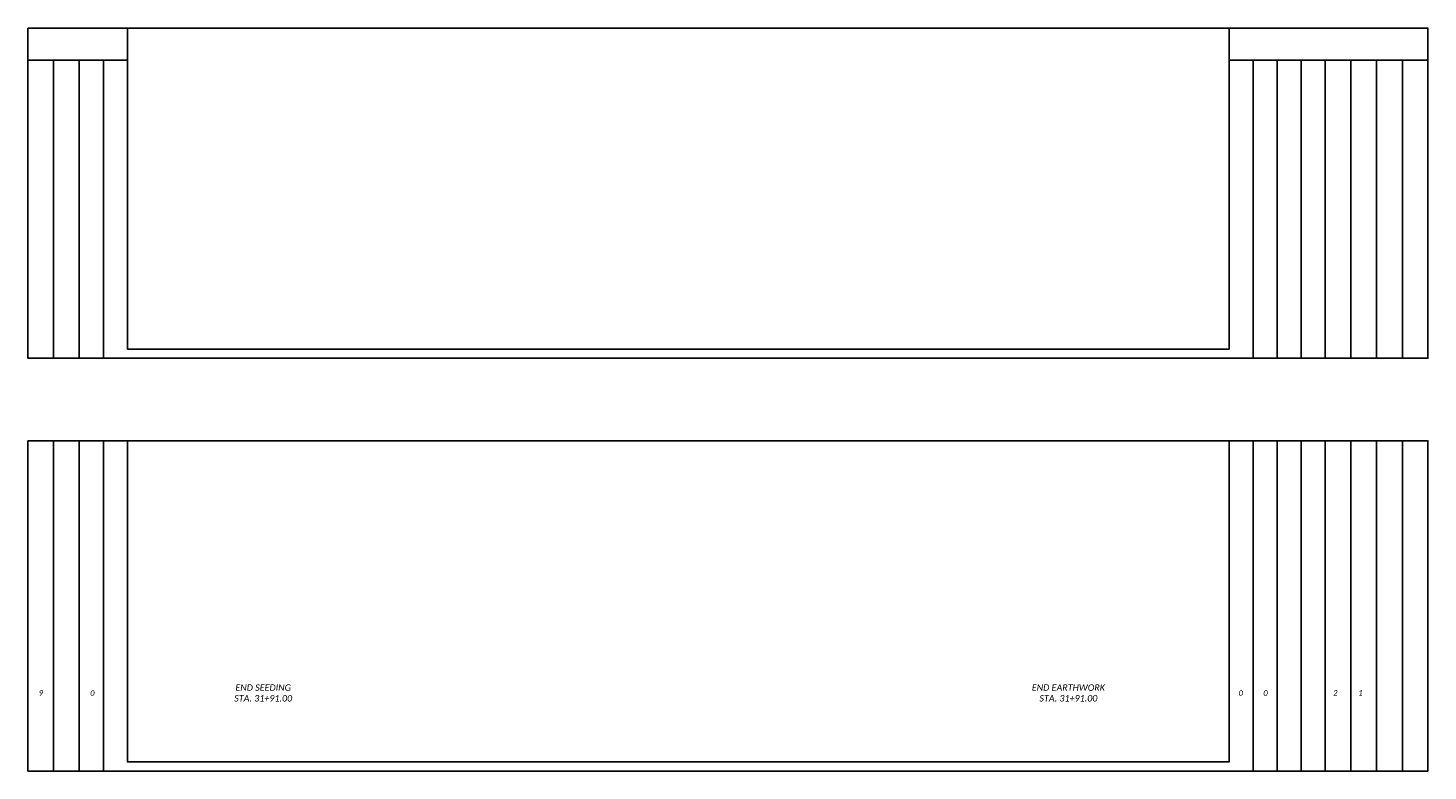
# Model space of a CAD drawing. Header units: feet. Extents: x 2243761 to 2244854, y 595217 to 595895.
# Tile 36 of 36: x 2244702 to 2244854, y 595679 to 595760. Entities that reach past the tile are written whole.
import ezdxf
from ezdxf.enums import TextEntityAlignment as Align

# ---------------------------------------------------------------- set-up
doc = ezdxf.new("R2010")
doc.units = ezdxf.units.FT
doc.header["$MEASUREMENT"] = 0
doc.layers.add('SC_Scratch1', color=7, linetype='Continuous', plot=False)
for name, color, linetype in [('TX_P_5', 7, 'Continuous'), ('XS_P_Annotation', 7, 'Continuous'), ('XS_P_QTYS', 9, 'Continuous')]:
    doc.layers.add(name, color=color, linetype=linetype)
doc.styles.add('L100', font='cceo.shx', dxfattribs={"height": 2})
doc.styles.add('L120', font='romans.shx', dxfattribs={"width": 0.8, "oblique": 10, "height": 0.12})
doc.styles.add('P_Slanted_Normal', font='calibrii.ttf', dxfattribs={"height": 0.14})

# ---------------------------------------------------------------- blocks, each defined once
blk = doc.blocks.new('A$C550771D2')
at = {"layer": 'SC_Scratch1', "color": 2}
for points in [[(0, 36), (152.5, 36), (152.5, 0), (0, 0)], [(10.83, 36), (130.83, 36), (130.83, 1), (10.83, 1)]]:
    blk.add_lwpolyline(points, close=True, dxfattribs=at)
for points in [[(2.79, 36), (2.79, 0)], [(5.59, 36), (5.59, 0)], [(8.21, 36), (8.21, 0)], [(133.45, 36), (133.45, 0)], [(136.07, 36), (136.07, 0)], [(138.69, 36), (138.69, 0)], [(141.31, 36), (141.31, 0)], [(144.11, 36), (144.11, 0)], [(146.91, 36), (146.91, 0)], [(149.71, 36), (149.71, 0)]]:
    blk.add_lwpolyline(points, dxfattribs=at)
blk = doc.blocks.new('A$C10830057')
at = {"layer": 'SC_Scratch1', "color": 1}
for points in [[(0, 36), (152.5, 36), (152.5, 0), (0, 0)], [(10.83, 36), (130.83, 36), (130.83, 1), (10.83, 1)]]:
    blk.add_lwpolyline(points, close=True, dxfattribs=at)
for points in [[(10.83, 32.5), (0, 32.5)], [(2.79, 32.5), (2.79, 0)], [(5.59, 32.5), (5.59, 0)], [(8.21, 32.5), (8.21, 0)], [(130.83, 32.5), (152.5, 32.5)], [(133.45, 32.5), (133.45, 0)], [(136.07, 32.5), (136.07, 0)], [(138.69, 32.5), (138.69, 0)], [(141.31, 32.5), (141.31, 0)], [(144.11, 32.5), (144.11, 0)], [(146.91, 32.5), (146.91, 0)], [(149.71, 32.5), (149.71, 0)]]:
    blk.add_lwpolyline(points, dxfattribs=at)
blk = doc.blocks.new('XSDATA')
at = {"layer": 'XS_P_Annotation', "style": 'L120', "width": 0.9}
for tag, p in [('S.A.', (-68.96, 15)), ('V.CUT', (74.79, 15)), ('V.FILL', (77.71, 15)), ('E.W.', (-71.88, 2.5)), ('A.CUT', (68.96, 2.5)), ('A.FILL', (71.88, 2.5))]:
    blk.add_attdef(tag, text='', height=0.6, dxfattribs=at).set_placement(p, align=Align.MIDDLE_CENTER)
at = {"layer": 'XS_P_Annotation', "style": 'L120'}
blk.add_attdef('P.G.', text='', height=0.6, dxfattribs=at).set_placement((0.03, -1.17), align=Align.MIDDLE_CENTER)
at = {"layer": 'XS_P_Annotation', "color": 1, "style": 'L100', "oblique": 7}
blk.add_attdef('E.G.', text='', height=0.5, dxfattribs=at).set_placement((0.03, -3.83), align=Align.MIDDLE_CENTER)

msp = doc.modelspace()

# ---------------------------------------------------------------- block references
at = {"layer": 'SC_Scratch1', "color": 1}
msp.add_blockref('A$C10830057', (2244701.53, 595723.99), dxfattribs=at)
at = {"layer": 'SC_Scratch1', "color": 2}
msp.add_blockref('A$C550771D2', (2244701.53, 595678.99), dxfattribs=at)
at = {"layer": 'XS_P_Annotation'}
ref = msp.add_blockref('XSDATA', (2244777.37, 595685.31), dxfattribs=at)
ref.add_attrib('A.CUT', '2', dxfattribs={"layer": 'XS_P_QTYS', "height": 0.6, "style": 'P_Slanted_Normal'}).set_placement((2244843.94, 595687.81), align=Align.TOP_CENTER)
ref.add_attrib('A.FILL', '1', dxfattribs={"layer": 'XS_P_QTYS', "height": 0.6, "style": 'P_Slanted_Normal'}).set_placement((2244846.67, 595687.81), align=Align.TOP_CENTER)
ref.add_attrib('E.W.', '9', dxfattribs={"layer": 'XS_P_QTYS', "height": 0.6, "style": 'P_Slanted_Normal'}).set_placement((2244702.93, 595687.81), align=Align.TOP_CENTER)
ref = msp.add_blockref('XSDATA', (2244777.37, 595685.29), dxfattribs=at)
ref.add_attrib('A.CUT', '0', dxfattribs={"layer": 'XS_P_QTYS', "height": 0.6, "style": 'P_Slanted_Normal'}).set_placement((2244833.63, 595687.79), align=Align.TOP_CENTER)
ref.add_attrib('A.FILL', '0', dxfattribs={"layer": 'XS_P_QTYS', "height": 0.6, "style": 'P_Slanted_Normal'}).set_placement((2244836.33, 595687.79), align=Align.TOP_CENTER)
ref.add_attrib('E.W.', '0', dxfattribs={"layer": 'XS_P_QTYS', "height": 0.6, "style": 'P_Slanted_Normal'}).set_placement((2244708.54, 595687.79), align=Align.TOP_CENTER)

# ---------------------------------------------------------------- texts
at = {"layer": 'TX_P_5', "linetype": 'ByBlock', "char_height": 0.7, "width": 17.048, "attachment_point": 5, "style": 'P_Slanted_Normal'}
for s, insert in [('END SEEDING\\PSTA. 31+91.00', (2244727.15, 595687.5)), ('END EARTHWORK\\PSTA. 31+91.00', (2244814.86, 595687.5))]:
    msp.add_mtext(s, dxfattribs=dict(at, insert=insert))

doc.saveas('drawing.dxf')
